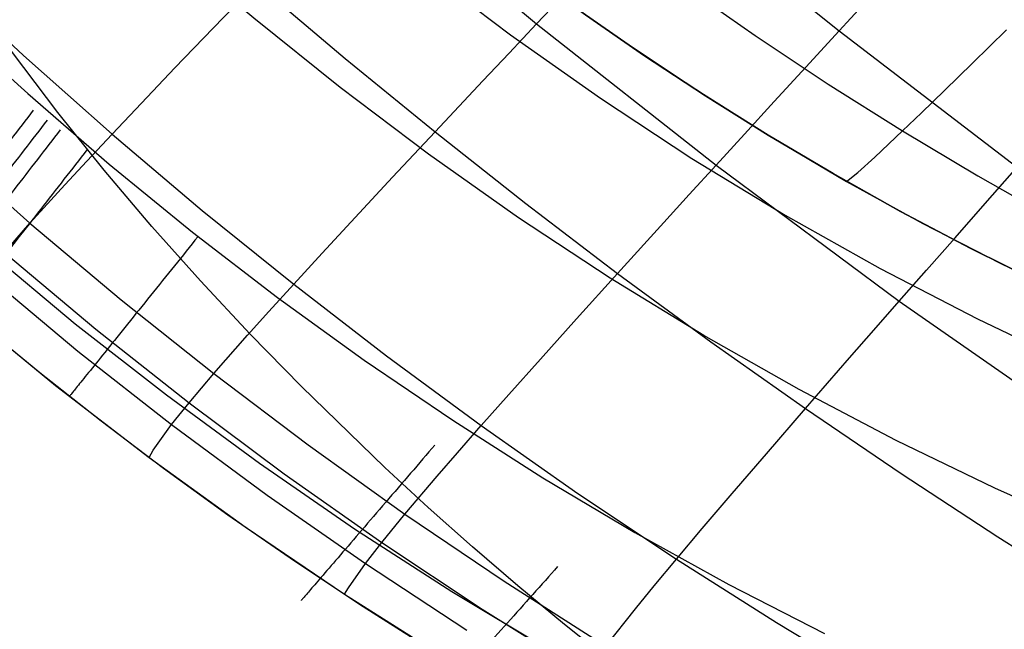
# Model space of a CAD drawing. Header units: millimetres. Extents: x -58 to 58, y -58 to 57.
# Tile 89 of 102: x 28.16 to 32.97, y 34.18 to 37.16. Entities that reach past the tile are written whole.
import ezdxf

# ---------------------------------------------------------------- set-up
doc = ezdxf.new("R2010")
doc.units = ezdxf.units.MM
doc.header["$MEASUREMENT"] = 0
doc.layers.add('Predefinito', color=5, linetype='Continuous')

msp = doc.modelspace()

# ---------------------------------------------------------------- linework, layer by layer
at = {"layer": 'Predefinito', "extrusion": (-3.70502e-05, 5.91556e-05, 1)}
msp.add_lwpolyline([(33.5165, 32.4501), (33.2058, 32.6152), (32.9053, 32.7826), (32.6146, 32.9523), (32.3334, 33.1244), (32.0611, 33.2987), (31.7973, 33.4754), (31.5417, 33.6543), (31.2937, 33.8355), (31.0531, 34.019), (30.8192, 34.2047), (30.5918, 34.3927), (30.3704, 34.5829), (30.1545, 34.7754), (29.9438, 34.97), (29.5361, 35.366), (29.2865, 35.6213), (29.043, 35.8814), (28.8053, 36.1475), (28.5735, 36.421), (28.3473, 36.7032), (28.1267, 36.9954), (27.9115, 37.2987), (27.7015, 37.6146), (27.4967, 37.9443), (27.2969, 38.2891), (27.102, 38.6503), (26.9118, 39.0291), (26.7262, 39.4268), (26.5451, 39.8448), (26.3684, 40.2843), (26.1959, 40.7466), (26.0275, 41.233), (25.8631, 41.7447), (25.7025, 42.2831), (25.5456, 42.8495), (25.2424, 44.0712), (24.9525, 45.42), (24.6748, 46.9063), (24.4083, 48.5404), (23.9045, 52.293)], dxfattribs=at)
at = {"layer": 'Predefinito'}
for points in [[(28.1734, 39.7495), (28.3969, 39.4695), (28.6252, 39.2022), (28.8584, 38.9463), (29.0966, 38.7009), (29.3401, 38.4647), (29.589, 38.2366), (29.8436, 38.0155), (30.104, 37.8002), (30.3705, 37.5897), (30.6432, 37.3828), (30.923, 37.1796), (31.2108, 36.9801), (31.5075, 36.7844), (31.8138, 36.5926), (32.1308, 36.4046), (32.4593, 36.2207), (32.8001, 36.0409), (33.1542, 35.8652)], [(33.1542, 35.8652), (32.8001, 36.0409), (32.4593, 36.2207), (32.1308, 36.4046), (31.8138, 36.5926), (31.5075, 36.7844), (31.2108, 36.9801), (30.923, 37.1796), (30.6432, 37.3828), (30.3705, 37.5897), (30.104, 37.8002), (29.8436, 38.0155), (29.589, 38.2366), (29.3401, 38.4647), (29.0966, 38.7009), (28.8584, 38.9463), (28.6252, 39.2022), (28.3969, 39.4695), (28.1734, 39.7495)], [(33.4109, 34.6503), (32.9207, 34.8695), (32.4385, 35.103), (31.9647, 35.3514), (31.4994, 35.6152), (31.0429, 35.8946), (30.5951, 36.1895), (30.1559, 36.4998), (29.7249, 36.8249), (29.3036, 37.1633), (29.0975, 37.3378), (28.8946, 37.5161), (28.597, 37.7912), (28.3085, 38.0754), (28.1223, 38.2693), (27.9411, 38.4667), (27.7648, 38.6676), (27.5935, 38.8721), (27.4271, 39.0801), (27.2655, 39.2916), (27.1088, 39.5065), (26.9567, 39.7247)], [(28.2507, 39.6502), (28.3717, 39.5), (28.4954, 39.352), (28.622, 39.2062), (28.7512, 39.0627), (29.0169, 38.7826), (29.2913, 38.512), (29.5731, 38.2509), (29.8612, 37.9993), (30.1564, 37.7559), (30.46, 37.5192), (30.773, 37.2874), (31.1155, 37.0465), (31.4681, 36.8114), (31.829, 36.5843), (32.1963, 36.3671), (32.5686, 36.1614), (32.9454, 35.967), (33.3268, 35.7832)], [(25.6863, 38.064), (25.954, 37.7188), (26.2278, 37.3877), (26.5072, 37.0705), (26.7913, 36.7669), (27.0796, 36.4764), (27.3713, 36.1985), (27.6655, 35.9328), (27.9616, 35.6783), (28.2593, 35.4339), (28.5585, 35.1985), (28.8631, 34.9682), (29.1775, 34.74), (29.5022, 34.5145), (29.8376, 34.2921), (30.184, 34.0733)], [(25.6863, 38.064), (25.954, 37.7188), (26.2278, 37.3877), (26.5072, 37.0705), (26.7913, 36.7669), (27.0796, 36.4764), (27.3713, 36.1985), (27.6655, 35.9328), (27.9616, 35.6783), (28.2593, 35.4339), (28.5585, 35.1985), (28.8631, 34.9682), (29.1775, 34.74), (29.5022, 34.5145), (29.8376, 34.2921), (30.184, 34.0733)], [(28.1025, 36.8845), (28.2002, 36.7957), (28.5974, 36.4502), (29.0042, 36.1191), (29.4193, 35.8007), (29.8426, 35.4946), (30.2743, 35.2013), (30.7146, 34.921), (31.1637, 34.6539), (31.6216, 34.4003), (32.0884, 34.16)]]:
    msp.add_lwpolyline(points, dxfattribs=at)
at = {"layer": 'Predefinito', "extrusion": (0.787859, -0.615856, 0)}
msp.add_lwpolyline([(47.319, 320), (47.3412, 319.9998), (47.3636, 319.999), (47.3861, 319.9977), (47.4088, 319.996), (47.4317, 319.9936), (47.4547, 319.9908), (47.4778, 319.9873), (47.5009, 319.9833), (47.5242, 319.9787), (47.5475, 319.9735), (47.5708, 319.9678), (47.5941, 319.9614), (47.6175, 319.9544), (47.6407, 319.9468), (47.6639, 319.9386), (47.6871, 319.9298), (47.7101, 319.9203), (47.733, 319.9103), (47.7557, 319.8996), (47.7783, 319.8883), (47.8006, 319.8764), (47.8227, 319.8638), (47.8446, 319.8507), (47.8662, 319.837), (47.8875, 319.8227), (47.9084, 319.8078), (47.929, 319.7924), (47.9493, 319.7764), (47.9691, 319.7598), (47.9886, 319.7427), (48.0075, 319.7252), (48.0261, 319.7071), (48.0442, 319.6886), (48.0617, 319.6696), (48.0788, 319.6501), (48.0953, 319.6303), (48.1113, 319.6101), (48.1268, 319.5895), (48.1417, 319.5685), (48.156, 319.5472), (48.1697, 319.5256), (48.1828, 319.5038), (48.1953, 319.4816), (48.2073, 319.4593), (48.2186, 319.4367), (48.2293, 319.414), (48.2393, 319.3911), (48.2488, 319.3681), (48.2576, 319.345), (48.2658, 319.3217), (48.2734, 319.2985), (48.2804, 319.2752), (48.2868, 319.2518), (48.2925, 319.2285), (48.2977, 319.2052), (48.3023, 319.182), (48.3063, 319.1588), (48.3097, 319.1357), (48.3126, 319.1127), (48.3149, 319.0899), (48.3167, 319.0671), (48.318, 319.0446), (48.3187, 319.0222), (48.319, 319)], dxfattribs=at)
at = {"layer": 'Predefinito', "extrusion": (0.792559, -0.609795, 0)}
msp.add_lwpolyline([(47.3117, 320), (47.3339, 319.9998), (47.3563, 319.999), (47.3789, 319.9977), (47.4016, 319.996), (47.4244, 319.9936), (47.4474, 319.9908), (47.4705, 319.9873), (47.4937, 319.9833), (47.5169, 319.9787), (47.5402, 319.9735), (47.5635, 319.9678), (47.5869, 319.9614), (47.6102, 319.9544), (47.6335, 319.9468), (47.6567, 319.9386), (47.6798, 319.9298), (47.7028, 319.9203), (47.7257, 319.9103), (47.7485, 319.8996), (47.771, 319.8883), (47.7934, 319.8764), (47.8155, 319.8638), (47.8373, 319.8507), (47.8589, 319.837), (47.8802, 319.8227), (47.9012, 319.8078), (47.9218, 319.7924), (47.942, 319.7764), (47.9619, 319.7598), (47.9813, 319.7427), (48.0003, 319.7252), (48.0188, 319.7071), (48.0369, 319.6886), (48.0545, 319.6696), (48.0715, 319.6501), (48.0881, 319.6303), (48.1041, 319.6101), (48.1195, 319.5895), (48.1344, 319.5685), (48.1487, 319.5472), (48.1624, 319.5256), (48.1756, 319.5038), (48.1881, 319.4816), (48.2, 319.4593), (48.2113, 319.4367), (48.222, 319.414), (48.2321, 319.3911), (48.2415, 319.3681), (48.2503, 319.345), (48.2585, 319.3217), (48.2661, 319.2985), (48.2731, 319.2752), (48.2795, 319.2518), (48.2853, 319.2285), (48.2904, 319.2052), (48.295, 319.182), (48.299, 319.1588), (48.3025, 319.1357), (48.3053, 319.1127), (48.3077, 319.0899), (48.3095, 319.0671), (48.3107, 319.0446), (48.3115, 319.0222), (48.3117, 319)], dxfattribs=at)
at = {"layer": 'Predefinito', "extrusion": (0.797251, -0.603648, 0)}
msp.add_lwpolyline([(47.3005, 320), (47.3227, 319.9998), (47.3451, 319.999), (47.3676, 319.9977), (47.3903, 319.996), (47.4132, 319.9936), (47.4362, 319.9908), (47.4593, 319.9873), (47.4824, 319.9833), (47.5057, 319.9787), (47.529, 319.9735), (47.5523, 319.9678), (47.5756, 319.9614), (47.5989, 319.9544), (47.6222, 319.9468), (47.6454, 319.9386), (47.6686, 319.9298), (47.6916, 319.9203), (47.7145, 319.9103), (47.7372, 319.8996), (47.7598, 319.8883), (47.7821, 319.8764), (47.8042, 319.8638), (47.8261, 319.8507), (47.8477, 319.837), (47.869, 319.8227), (47.8899, 319.8078), (47.9105, 319.7924), (47.9308, 319.7764), (47.9506, 319.7598), (47.97, 319.7427), (47.989, 319.7252), (48.0076, 319.7071), (48.0256, 319.6886), (48.0432, 319.6696), (48.0603, 319.6501), (48.0768, 319.6303), (48.0928, 319.6101), (48.1083, 319.5895), (48.1232, 319.5685), (48.1375, 319.5472), (48.1512, 319.5256), (48.1643, 319.5038), (48.1768, 319.4816), (48.1888, 319.4593), (48.2001, 319.4367), (48.2107, 319.414), (48.2208, 319.3911), (48.2303, 319.3681), (48.2391, 319.345), (48.2473, 319.3217), (48.2549, 319.2985), (48.2619, 319.2752), (48.2682, 319.2518), (48.274, 319.2285), (48.2792, 319.2052), (48.2838, 319.182), (48.2878, 319.1588), (48.2912, 319.1357), (48.2941, 319.1127), (48.2964, 319.0899), (48.2982, 319.0671), (48.2995, 319.0446), (48.3002, 319.0222), (48.3005, 319)], dxfattribs=at)
at = {"layer": 'Predefinito', "extrusion": (0.806764, -0.590873, 0)}
msp.add_lwpolyline([(47.265, 320), (47.2872, 319.9998), (47.3096, 319.999), (47.3322, 319.9977), (47.3549, 319.996), (47.3778, 319.9936), (47.4007, 319.9908), (47.4238, 319.9873), (47.447, 319.9833), (47.4702, 319.9787), (47.4935, 319.9735), (47.5169, 319.9678), (47.5402, 319.9614), (47.5635, 319.9544), (47.5868, 319.9468), (47.61, 319.9386), (47.6331, 319.9298), (47.6562, 319.9203), (47.679, 319.9103), (47.7018, 319.8996), (47.7243, 319.8883), (47.7467, 319.8764), (47.7688, 319.8638), (47.7907, 319.8507), (47.8122, 319.837), (47.8335, 319.8227), (47.8545, 319.8078), (47.8751, 319.7924), (47.8953, 319.7764), (47.9152, 319.7598), (47.9346, 319.7427), (47.9536, 319.7252), (47.9721, 319.7071), (47.9902, 319.6886), (48.0078, 319.6696), (48.0249, 319.6501), (48.0414, 319.6303), (48.0574, 319.6101), (48.0728, 319.5895), (48.0877, 319.5685), (48.102, 319.5472), (48.1158, 319.5256), (48.1289, 319.5038), (48.1414, 319.4816), (48.1533, 319.4593), (48.1646, 319.4367), (48.1753, 319.414), (48.1854, 319.3911), (48.1948, 319.3681), (48.2037, 319.345), (48.2119, 319.3217), (48.2195, 319.2985), (48.2264, 319.2752), (48.2328, 319.2518), (48.2386, 319.2285), (48.2438, 319.2052), (48.2483, 319.182), (48.2524, 319.1588), (48.2558, 319.1357), (48.2587, 319.1127), (48.261, 319.0899), (48.2628, 319.0671), (48.264, 319.0446), (48.2648, 319.0222), (48.265, 319)], dxfattribs=at)
at = {"layer": 'Predefinito', "extrusion": (0.825984, -0.563693, 0)}
msp.add_lwpolyline([(47.1382, 320), (47.1604, 319.9998), (47.1828, 319.999), (47.2054, 319.9977), (47.2281, 319.996), (47.2509, 319.9936), (47.2739, 319.9908), (47.297, 319.9873), (47.3202, 319.9833), (47.3434, 319.9787), (47.3667, 319.9735), (47.39, 319.9678), (47.4134, 319.9614), (47.4367, 319.9544), (47.46, 319.9468), (47.4832, 319.9386), (47.5063, 319.9298), (47.5293, 319.9203), (47.5522, 319.9103), (47.575, 319.8996), (47.5975, 319.8883), (47.6199, 319.8764), (47.642, 319.8638), (47.6638, 319.8507), (47.6854, 319.837), (47.7067, 319.8227), (47.7277, 319.8078), (47.7483, 319.7924), (47.7685, 319.7764), (47.7884, 319.7598), (47.8078, 319.7427), (47.8268, 319.7252), (47.8453, 319.7071), (47.8634, 319.6886), (47.881, 319.6696), (47.898, 319.6501), (47.9146, 319.6303), (47.9306, 319.6101), (47.946, 319.5895), (47.9609, 319.5685), (47.9752, 319.5472), (47.9889, 319.5256), (48.0021, 319.5038), (48.0146, 319.4816), (48.0265, 319.4593), (48.0378, 319.4367), (48.0485, 319.414), (48.0586, 319.3911), (48.068, 319.3681), (48.0768, 319.345), (48.085, 319.3217), (48.0926, 319.2985), (48.0996, 319.2752), (48.106, 319.2518), (48.1118, 319.2285), (48.1169, 319.2052), (48.1215, 319.182), (48.1255, 319.1588), (48.129, 319.1357), (48.1318, 319.1127), (48.1342, 319.0899), (48.136, 319.0671), (48.1372, 319.0446), (48.138, 319.0222), (48.1382, 319)], dxfattribs=at)
at = {"layer": 'Predefinito', "extrusion": (0.745999, -0.665947, 0)}
msp.add_lwpolyline([(46.2292, 320), (46.207, 319.9998), (46.1846, 319.999), (46.1621, 319.9977), (46.1394, 319.996), (46.1165, 319.9936), (46.0935, 319.9908), (46.0704, 319.9873), (46.0473, 319.9833), (46.024, 319.9787), (46.0007, 319.9735), (45.9774, 319.9678), (45.9541, 319.9614), (45.9307, 319.9544), (45.9075, 319.9468), (45.8843, 319.9386), (45.8611, 319.9298), (45.8381, 319.9203), (45.8152, 319.9103), (45.7925, 319.8996), (45.7699, 319.8883), (45.7476, 319.8764), (45.7255, 319.8638), (45.7036, 319.8507), (45.682, 319.837), (45.6607, 319.8227), (45.6398, 319.8078), (45.6192, 319.7924), (45.5989, 319.7764), (45.5791, 319.7598), (45.5596, 319.7427), (45.5406, 319.7252), (45.5221, 319.7071), (45.504, 319.6886), (45.4865, 319.6696), (45.4694, 319.6501), (45.4529, 319.6303), (45.4369, 319.6101), (45.4214, 319.5895), (45.4065, 319.5685), (45.3922, 319.5472), (45.3785, 319.5256), (45.3654, 319.5038), (45.3528, 319.4816), (45.3409, 319.4593), (45.3296, 319.4367), (45.3189, 319.414), (45.3089, 319.3911), (45.2994, 319.3681), (45.2906, 319.345), (45.2824, 319.3217), (45.2748, 319.2985), (45.2678, 319.2752), (45.2614, 319.2518), (45.2557, 319.2285), (45.2505, 319.2052), (45.2459, 319.182), (45.2419, 319.1588), (45.2385, 319.1357), (45.2356, 319.1127), (45.2333, 319.0899), (45.2315, 319.0671), (45.2302, 319.0446), (45.2295, 319.0222), (45.2292, 319)], dxfattribs=at)
at = {"layer": 'Predefinito', "extrusion": (0.844918, -0.534896, 0)}
msp.add_lwpolyline([(46.9327, 320), (46.9549, 319.9998), (46.9772, 319.999), (46.9998, 319.9977), (47.0225, 319.996), (47.0454, 319.9936), (47.0684, 319.9908), (47.0914, 319.9873), (47.1146, 319.9833), (47.1379, 319.9787), (47.1612, 319.9735), (47.1845, 319.9678), (47.2078, 319.9614), (47.2311, 319.9544), (47.2544, 319.9468), (47.2776, 319.9386), (47.3007, 319.9298), (47.3238, 319.9203), (47.3467, 319.9103), (47.3694, 319.8996), (47.3919, 319.8883), (47.4143, 319.8764), (47.4364, 319.8638), (47.4583, 319.8507), (47.4799, 319.837), (47.5011, 319.8227), (47.5221, 319.8078), (47.5427, 319.7924), (47.563, 319.7764), (47.5828, 319.7598), (47.6022, 319.7427), (47.6212, 319.7252), (47.6398, 319.7071), (47.6578, 319.6886), (47.6754, 319.6696), (47.6925, 319.6501), (47.709, 319.6303), (47.725, 319.6101), (47.7405, 319.5895), (47.7553, 319.5685), (47.7697, 319.5472), (47.7834, 319.5256), (47.7965, 319.5038), (47.809, 319.4816), (47.8209, 319.4593), (47.8322, 319.4367), (47.8429, 319.414), (47.853, 319.3911), (47.8624, 319.3681), (47.8713, 319.345), (47.8795, 319.3217), (47.8871, 319.2985), (47.8941, 319.2752), (47.9004, 319.2518), (47.9062, 319.2285), (47.9114, 319.2052), (47.916, 319.182), (47.92, 319.1588), (47.9234, 319.1357), (47.9263, 319.1127), (47.9286, 319.0899), (47.9304, 319.0671), (47.9317, 319.0446), (47.9324, 319.0222), (47.9327, 319)], dxfattribs=at)
at = {"layer": 'Predefinito', "extrusion": (0.757987, -0.65227, 0)}
msp.add_lwpolyline([(46.2809, 320), (46.2587, 319.9998), (46.2363, 319.999), (46.2138, 319.9977), (46.1911, 319.996), (46.1682, 319.9936), (46.1452, 319.9908), (46.1221, 319.9873), (46.099, 319.9833), (46.0757, 319.9787), (46.0524, 319.9735), (46.0291, 319.9678), (46.0058, 319.9614), (45.9824, 319.9544), (45.9592, 319.9468), (45.936, 319.9386), (45.9128, 319.9298), (45.8898, 319.9203), (45.8669, 319.9103), (45.8442, 319.8996), (45.8216, 319.8883), (45.7993, 319.8764), (45.7772, 319.8638), (45.7553, 319.8507), (45.7337, 319.837), (45.7124, 319.8227), (45.6915, 319.8078), (45.6709, 319.7924), (45.6506, 319.7764), (45.6308, 319.7598), (45.6113, 319.7427), (45.5923, 319.7252), (45.5738, 319.7071), (45.5557, 319.6886), (45.5382, 319.6696), (45.5211, 319.6501), (45.5046, 319.6303), (45.4886, 319.6101), (45.4731, 319.5895), (45.4582, 319.5685), (45.4439, 319.5472), (45.4302, 319.5256), (45.4171, 319.5038), (45.4045, 319.4816), (45.3926, 319.4593), (45.3813, 319.4367), (45.3706, 319.414), (45.3606, 319.3911), (45.3511, 319.3681), (45.3423, 319.345), (45.3341, 319.3217), (45.3265, 319.2985), (45.3195, 319.2752), (45.3131, 319.2518), (45.3074, 319.2285), (45.3022, 319.2052), (45.2976, 319.182), (45.2936, 319.1588), (45.2902, 319.1357), (45.2873, 319.1127), (45.285, 319.0899), (45.2832, 319.0671), (45.2819, 319.0446), (45.2812, 319.0222), (45.2809, 319)], dxfattribs=at)
at = {"layer": 'Predefinito', "extrusion": (0.863035, -0.505144, 0)}
msp.add_lwpolyline([(46.6488, 320), (46.671, 319.9998), (46.6934, 319.999), (46.716, 319.9977), (46.7387, 319.996), (46.7615, 319.9936), (46.7845, 319.9908), (46.8076, 319.9873), (46.8308, 319.9833), (46.854, 319.9787), (46.8773, 319.9735), (46.9007, 319.9678), (46.924, 319.9614), (46.9473, 319.9544), (46.9706, 319.9468), (46.9938, 319.9386), (47.0169, 319.9298), (47.04, 319.9203), (47.0628, 319.9103), (47.0856, 319.8996), (47.1081, 319.8883), (47.1305, 319.8764), (47.1526, 319.8638), (47.1745, 319.8507), (47.196, 319.837), (47.2173, 319.8227), (47.2383, 319.8078), (47.2589, 319.7924), (47.2791, 319.7764), (47.299, 319.7598), (47.3184, 319.7427), (47.3374, 319.7252), (47.3559, 319.7071), (47.374, 319.6886), (47.3916, 319.6696), (47.4086, 319.6501), (47.4252, 319.6303), (47.4412, 319.6101), (47.4566, 319.5895), (47.4715, 319.5685), (47.4858, 319.5472), (47.4996, 319.5256), (47.5127, 319.5038), (47.5252, 319.4816), (47.5371, 319.4593), (47.5484, 319.4367), (47.5591, 319.414), (47.5692, 319.3911), (47.5786, 319.3681), (47.5875, 319.345), (47.5957, 319.3217), (47.6033, 319.2985), (47.6102, 319.2752), (47.6166, 319.2518), (47.6224, 319.2285), (47.6276, 319.2052), (47.6321, 319.182), (47.6361, 319.1588), (47.6396, 319.1357), (47.6425, 319.1127), (47.6448, 319.0899), (47.6466, 319.0671), (47.6478, 319.0446), (47.6486, 319.0222), (47.6488, 319)], dxfattribs=at)
at = {"layer": 'Predefinito', "extrusion": (0.779254, -0.626708, 0)}
msp.add_lwpolyline([(46.3224, 320), (46.3002, 319.9998), (46.2778, 319.999), (46.2553, 319.9977), (46.2325, 319.996), (46.2097, 319.9936), (46.1867, 319.9908), (46.1636, 319.9873), (46.1404, 319.9833), (46.1172, 319.9787), (46.0939, 319.9735), (46.0706, 319.9678), (46.0472, 319.9614), (46.0239, 319.9544), (46.0006, 319.9468), (45.9774, 319.9386), (45.9543, 319.9298), (45.9313, 319.9203), (45.9084, 319.9103), (45.8857, 319.8996), (45.8631, 319.8883), (45.8408, 319.8764), (45.8186, 319.8638), (45.7968, 319.8507), (45.7752, 319.837), (45.7539, 319.8227), (45.7329, 319.8078), (45.7123, 319.7924), (45.6921, 319.7764), (45.6723, 319.7598), (45.6528, 319.7427), (45.6338, 319.7252), (45.6153, 319.7071), (45.5972, 319.6886), (45.5797, 319.6696), (45.5626, 319.6501), (45.546, 319.6303), (45.53, 319.6101), (45.5146, 319.5895), (45.4997, 319.5685), (45.4854, 319.5472), (45.4717, 319.5256), (45.4586, 319.5038), (45.446, 319.4816), (45.4341, 319.4593), (45.4228, 319.4367), (45.4121, 319.414), (45.4021, 319.3911), (45.3926, 319.3681), (45.3838, 319.345), (45.3756, 319.3217), (45.368, 319.2985), (45.361, 319.2752), (45.3546, 319.2518), (45.3489, 319.2285), (45.3437, 319.2052), (45.3391, 319.182), (45.3351, 319.1588), (45.3316, 319.1357), (45.3288, 319.1127), (45.3264, 319.0899), (45.3247, 319.0671), (45.3234, 319.0446), (45.3226, 319.0222), (45.3224, 319)], dxfattribs=at)
at = {"layer": 'Predefinito', "extrusion": (0.879956, -0.475055, 0)}
msp.add_lwpolyline([(46.2925, 320), (46.3147, 319.9998), (46.3371, 319.999), (46.3597, 319.9977), (46.3824, 319.996), (46.4052, 319.9936), (46.4282, 319.9908), (46.4513, 319.9873), (46.4745, 319.9833), (46.4977, 319.9787), (46.521, 319.9735), (46.5443, 319.9678), (46.5677, 319.9614), (46.591, 319.9544), (46.6143, 319.9468), (46.6375, 319.9386), (46.6606, 319.9298), (46.6836, 319.9203), (46.7065, 319.9103), (46.7293, 319.8996), (46.7518, 319.8883), (46.7742, 319.8764), (46.7963, 319.8638), (46.8181, 319.8507), (46.8397, 319.837), (46.861, 319.8227), (46.882, 319.8078), (46.9026, 319.7924), (46.9228, 319.7764), (46.9427, 319.7598), (46.9621, 319.7427), (46.9811, 319.7252), (46.9996, 319.7071), (47.0177, 319.6886), (47.0353, 319.6696), (47.0523, 319.6501), (47.0689, 319.6303), (47.0849, 319.6101), (47.1003, 319.5895), (47.1152, 319.5685), (47.1295, 319.5472), (47.1432, 319.5256), (47.1564, 319.5038), (47.1689, 319.4816), (47.1808, 319.4593), (47.1921, 319.4367), (47.2028, 319.414), (47.2129, 319.3911), (47.2223, 319.3681), (47.2311, 319.345), (47.2393, 319.3217), (47.2469, 319.2985), (47.2539, 319.2752), (47.2603, 319.2518), (47.2661, 319.2285), (47.2712, 319.2052), (47.2758, 319.182), (47.2798, 319.1588), (47.2833, 319.1357), (47.2861, 319.1127), (47.2885, 319.0899), (47.2903, 319.0671), (47.2915, 319.0446), (47.2923, 319.0222), (47.2925, 319)], dxfattribs=at)
at = {"layer": 'Predefinito', "extrusion": (0.788468, -0.615075, 0)}
msp.add_lwpolyline([(46.3183, 320), (46.2961, 319.9998), (46.2737, 319.999), (46.2511, 319.9977), (46.2284, 319.996), (46.2055, 319.9936), (46.1826, 319.9908), (46.1595, 319.9873), (46.1363, 319.9833), (46.113, 319.9787), (46.0898, 319.9735), (46.0664, 319.9678), (46.0431, 319.9614), (46.0198, 319.9544), (45.9965, 319.9468), (45.9733, 319.9386), (45.9502, 319.9298), (45.9271, 319.9203), (45.9043, 319.9103), (45.8815, 319.8996), (45.859, 319.8883), (45.8366, 319.8764), (45.8145, 319.8638), (45.7926, 319.8507), (45.771, 319.837), (45.7498, 319.8227), (45.7288, 319.8078), (45.7082, 319.7924), (45.688, 319.7764), (45.6681, 319.7598), (45.6487, 319.7427), (45.6297, 319.7252), (45.6112, 319.7071), (45.5931, 319.6886), (45.5755, 319.6696), (45.5584, 319.6501), (45.5419, 319.6303), (45.5259, 319.6101), (45.5105, 319.5895), (45.4956, 319.5685), (45.4813, 319.5472), (45.4675, 319.5256), (45.4544, 319.5038), (45.4419, 319.4816), (45.43, 319.4593), (45.4187, 319.4367), (45.408, 319.414), (45.3979, 319.3911), (45.3885, 319.3681), (45.3796, 319.345), (45.3714, 319.3217), (45.3638, 319.2985), (45.3569, 319.2752), (45.3505, 319.2518), (45.3447, 319.2285), (45.3395, 319.2052), (45.335, 319.182), (45.3309, 319.1588), (45.3275, 319.1357), (45.3246, 319.1127), (45.3223, 319.0899), (45.3205, 319.0671), (45.3193, 319.0446), (45.3185, 319.0222), (45.3183, 319)], dxfattribs=at)
at = {"layer": 'Predefinito', "extrusion": (0.79062, -0.612307, 0)}
msp.add_lwpolyline([(46.3152, 320), (46.293, 319.9998), (46.2706, 319.999), (46.248, 319.9977), (46.2253, 319.996), (46.2025, 319.9936), (46.1795, 319.9908), (46.1564, 319.9873), (46.1332, 319.9833), (46.11, 319.9787), (46.0867, 319.9735), (46.0634, 319.9678), (46.04, 319.9614), (46.0167, 319.9544), (45.9934, 319.9468), (45.9702, 319.9386), (45.9471, 319.9298), (45.9241, 319.9203), (45.9012, 319.9103), (45.8784, 319.8996), (45.8559, 319.8883), (45.8335, 319.8764), (45.8114, 319.8638), (45.7896, 319.8507), (45.768, 319.837), (45.7467, 319.8227), (45.7257, 319.8078), (45.7051, 319.7924), (45.6849, 319.7764), (45.665, 319.7598), (45.6456, 319.7427), (45.6266, 319.7252), (45.6081, 319.7071), (45.59, 319.6886), (45.5724, 319.6696), (45.5554, 319.6501), (45.5388, 319.6303), (45.5228, 319.6101), (45.5074, 319.5895), (45.4925, 319.5685), (45.4782, 319.5472), (45.4645, 319.5256), (45.4513, 319.5038), (45.4388, 319.4816), (45.4269, 319.4593), (45.4156, 319.4367), (45.4049, 319.414), (45.3948, 319.3911), (45.3854, 319.3681), (45.3766, 319.345), (45.3684, 319.3217), (45.3608, 319.2985), (45.3538, 319.2752), (45.3474, 319.2518), (45.3416, 319.2285), (45.3365, 319.2052), (45.3319, 319.182), (45.3279, 319.1588), (45.3244, 319.1357), (45.3216, 319.1127), (45.3192, 319.0899), (45.3174, 319.0671), (45.3162, 319.0446), (45.3154, 319.0222), (45.3152, 319)], dxfattribs=at)
at = {"layer": 'Predefinito', "extrusion": (0.791673, -0.610945, 0)}
msp.add_lwpolyline([(46.3134, 320), (46.2912, 319.9998), (46.2688, 319.999), (46.2462, 319.9977), (46.2235, 319.996), (46.2007, 319.9936), (46.1777, 319.9908), (46.1546, 319.9873), (46.1314, 319.9833), (46.1082, 319.9787), (46.0849, 319.9735), (46.0616, 319.9678), (46.0382, 319.9614), (46.0149, 319.9544), (45.9916, 319.9468), (45.9684, 319.9386), (45.9453, 319.9298), (45.9223, 319.9203), (45.8994, 319.9103), (45.8766, 319.8996), (45.8541, 319.8883), (45.8317, 319.8764), (45.8096, 319.8638), (45.7878, 319.8507), (45.7662, 319.837), (45.7449, 319.8227), (45.7239, 319.8078), (45.7033, 319.7924), (45.6831, 319.7764), (45.6632, 319.7598), (45.6438, 319.7427), (45.6248, 319.7252), (45.6063, 319.7071), (45.5882, 319.6886), (45.5706, 319.6696), (45.5536, 319.6501), (45.537, 319.6303), (45.521, 319.6101), (45.5056, 319.5895), (45.4907, 319.5685), (45.4764, 319.5472), (45.4627, 319.5256), (45.4495, 319.5038), (45.437, 319.4816), (45.4251, 319.4593), (45.4138, 319.4367), (45.4031, 319.414), (45.393, 319.3911), (45.3836, 319.3681), (45.3748, 319.345), (45.3666, 319.3217), (45.359, 319.2985), (45.352, 319.2752), (45.3456, 319.2518), (45.3398, 319.2285), (45.3347, 319.2052), (45.3301, 319.182), (45.3261, 319.1588), (45.3226, 319.1357), (45.3198, 319.1127), (45.3174, 319.0899), (45.3156, 319.0671), (45.3144, 319.0446), (45.3136, 319.0222), (45.3134, 319)], dxfattribs=at)
at = {"layer": 'Predefinito', "extrusion": (0.79277, -0.60952, 0)}
msp.add_lwpolyline([(46.3113, 320), (46.2891, 319.9998), (46.2667, 319.999), (46.2442, 319.9977), (46.2214, 319.996), (46.1986, 319.9936), (46.1756, 319.9908), (46.1525, 319.9873), (46.1293, 319.9833), (46.1061, 319.9787), (46.0828, 319.9735), (46.0595, 319.9678), (46.0361, 319.9614), (46.0128, 319.9544), (45.9895, 319.9468), (45.9663, 319.9386), (45.9432, 319.9298), (45.9202, 319.9203), (45.8973, 319.9103), (45.8746, 319.8996), (45.852, 319.8883), (45.8297, 319.8764), (45.8075, 319.8638), (45.7857, 319.8507), (45.7641, 319.837), (45.7428, 319.8227), (45.7218, 319.8078), (45.7012, 319.7924), (45.681, 319.7764), (45.6612, 319.7598), (45.6417, 319.7427), (45.6227, 319.7252), (45.6042, 319.7071), (45.5861, 319.6886), (45.5685, 319.6696), (45.5515, 319.6501), (45.5349, 319.6303), (45.5189, 319.6101), (45.5035, 319.5895), (45.4886, 319.5685), (45.4743, 319.5472), (45.4606, 319.5256), (45.4474, 319.5038), (45.4349, 319.4816), (45.423, 319.4593), (45.4117, 319.4367), (45.401, 319.414), (45.391, 319.3911), (45.3815, 319.3681), (45.3727, 319.345), (45.3645, 319.3217), (45.3569, 319.2985), (45.3499, 319.2752), (45.3435, 319.2518), (45.3378, 319.2285), (45.3326, 319.2052), (45.328, 319.182), (45.324, 319.1588), (45.3205, 319.1357), (45.3177, 319.1127), (45.3153, 319.0899), (45.3135, 319.0671), (45.3123, 319.0446), (45.3115, 319.0222), (45.3113, 319)], dxfattribs=at)
at = {"layer": 'Predefinito', "extrusion": (0.797164, -0.603762, 0)}
msp.add_lwpolyline([(46.3007, 320), (46.2785, 319.9998), (46.2562, 319.999), (46.2336, 319.9977), (46.2109, 319.996), (46.188, 319.9936), (46.165, 319.9908), (46.142, 319.9873), (46.1188, 319.9833), (46.0955, 319.9787), (46.0722, 319.9735), (46.0489, 319.9678), (46.0256, 319.9614), (46.0023, 319.9544), (45.979, 319.9468), (45.9558, 319.9386), (45.9326, 319.9298), (45.9096, 319.9203), (45.8867, 319.9103), (45.864, 319.8996), (45.8414, 319.8883), (45.8191, 319.8764), (45.797, 319.8638), (45.7751, 319.8507), (45.7535, 319.837), (45.7322, 319.8227), (45.7113, 319.8078), (45.6907, 319.7924), (45.6704, 319.7764), (45.6506, 319.7598), (45.6312, 319.7427), (45.6122, 319.7252), (45.5936, 319.7071), (45.5756, 319.6886), (45.558, 319.6696), (45.5409, 319.6501), (45.5244, 319.6303), (45.5084, 319.6101), (45.4929, 319.5895), (45.478, 319.5685), (45.4637, 319.5472), (45.45, 319.5256), (45.4369, 319.5038), (45.4244, 319.4816), (45.4125, 319.4593), (45.4011, 319.4367), (45.3905, 319.414), (45.3804, 319.3911), (45.3709, 319.3681), (45.3621, 319.345), (45.3539, 319.3217), (45.3463, 319.2985), (45.3393, 319.2752), (45.333, 319.2518), (45.3272, 319.2285), (45.322, 319.2052), (45.3174, 319.182), (45.3134, 319.1588), (45.31, 319.1357), (45.3071, 319.1127), (45.3048, 319.0899), (45.303, 319.0671), (45.3017, 319.0446), (45.301, 319.0222), (45.3007, 319)], dxfattribs=at)
at = {"layer": 'Predefinito', "extrusion": (0.832115, -0.554603, 0)}
msp.add_lwpolyline([(46.0814, 320), (46.0592, 319.9998), (46.0368, 319.999), (46.0143, 319.9977), (45.9915, 319.996), (45.9687, 319.9936), (45.9457, 319.9908), (45.9226, 319.9873), (45.8994, 319.9833), (45.8762, 319.9787), (45.8529, 319.9735), (45.8296, 319.9678), (45.8062, 319.9614), (45.7829, 319.9544), (45.7596, 319.9468), (45.7364, 319.9386), (45.7133, 319.9298), (45.6903, 319.9203), (45.6674, 319.9103), (45.6446, 319.8996), (45.6221, 319.8883), (45.5997, 319.8764), (45.5776, 319.8638), (45.5558, 319.8507), (45.5342, 319.837), (45.5129, 319.8227), (45.4919, 319.8078), (45.4713, 319.7924), (45.4511, 319.7764), (45.4312, 319.7598), (45.4118, 319.7427), (45.3928, 319.7252), (45.3743, 319.7071), (45.3562, 319.6886), (45.3386, 319.6696), (45.3216, 319.6501), (45.305, 319.6303), (45.289, 319.6101), (45.2736, 319.5895), (45.2587, 319.5685), (45.2444, 319.5472), (45.2307, 319.5256), (45.2175, 319.5038), (45.205, 319.4816), (45.1931, 319.4593), (45.1818, 319.4367), (45.1711, 319.414), (45.161, 319.3911), (45.1516, 319.3681), (45.1428, 319.345), (45.1346, 319.3217), (45.127, 319.2985), (45.12, 319.2752), (45.1136, 319.2518), (45.1078, 319.2285), (45.1027, 319.2052), (45.0981, 319.182), (45.0941, 319.1588), (45.0906, 319.1357), (45.0878, 319.1127), (45.0854, 319.0899), (45.0836, 319.0671), (45.0824, 319.0446), (45.0816, 319.0222), (45.0814, 319)], dxfattribs=at)
at = {"layer": 'Predefinito', "extrusion": (1, 0, 0)}
msp.add_lwpolyline([(35.1985, 319), (35.1985, 59.9997)], dxfattribs=at)
at = {"layer": 'Predefinito', "extrusion": (0.86536, -0.501151, 0)}
msp.add_lwpolyline([(45.6057, 320), (45.5835, 319.9998), (45.5611, 319.999), (45.5386, 319.9977), (45.5158, 319.996), (45.493, 319.9936), (45.47, 319.9908), (45.4469, 319.9873), (45.4237, 319.9833), (45.4005, 319.9787), (45.3772, 319.9735), (45.3539, 319.9678), (45.3305, 319.9614), (45.3072, 319.9544), (45.2839, 319.9468), (45.2607, 319.9386), (45.2376, 319.9298), (45.2146, 319.9203), (45.1917, 319.9103), (45.169, 319.8996), (45.1464, 319.8883), (45.1241, 319.8764), (45.1019, 319.8638), (45.0801, 319.8507), (45.0585, 319.837), (45.0372, 319.8227), (45.0162, 319.8078), (44.9956, 319.7924), (44.9754, 319.7764), (44.9556, 319.7598), (44.9361, 319.7427), (44.9171, 319.7252), (44.8986, 319.7071), (44.8805, 319.6886), (44.863, 319.6696), (44.8459, 319.6501), (44.8293, 319.6303), (44.8133, 319.6101), (44.7979, 319.5895), (44.783, 319.5685), (44.7687, 319.5472), (44.755, 319.5256), (44.7419, 319.5038), (44.7293, 319.4816), (44.7174, 319.4593), (44.7061, 319.4367), (44.6954, 319.414), (44.6854, 319.3911), (44.6759, 319.3681), (44.6671, 319.345), (44.6589, 319.3217), (44.6513, 319.2985), (44.6443, 319.2752), (44.6379, 319.2518), (44.6322, 319.2285), (44.627, 319.2052), (44.6224, 319.182), (44.6184, 319.1588), (44.6149, 319.1357), (44.6121, 319.1127), (44.6097, 319.0899), (44.608, 319.0671), (44.6067, 319.0446), (44.6059, 319.0222), (44.6057, 319)], dxfattribs=at)
at = {"layer": 'Predefinito', "extrusion": (0.880882, -0.473336, 0)}
msp.add_lwpolyline([(45.2702, 320), (45.248, 319.9998), (45.2256, 319.999), (45.203, 319.9977), (45.1803, 319.996), (45.1575, 319.9936), (45.1345, 319.9908), (45.1114, 319.9873), (45.0882, 319.9833), (45.065, 319.9787), (45.0417, 319.9735), (45.0183, 319.9678), (44.995, 319.9614), (44.9717, 319.9544), (44.9484, 319.9468), (44.9252, 319.9386), (44.9021, 319.9298), (44.879, 319.9203), (44.8562, 319.9103), (44.8334, 319.8996), (44.8109, 319.8883), (44.7885, 319.8764), (44.7664, 319.8638), (44.7445, 319.8507), (44.723, 319.837), (44.7017, 319.8227), (44.6807, 319.8078), (44.6601, 319.7924), (44.6399, 319.7764), (44.62, 319.7598), (44.6006, 319.7427), (44.5816, 319.7252), (44.5631, 319.7071), (44.545, 319.6886), (44.5274, 319.6696), (44.5104, 319.6501), (44.4938, 319.6303), (44.4778, 319.6101), (44.4624, 319.5895), (44.4475, 319.5685), (44.4332, 319.5472), (44.4194, 319.5256), (44.4063, 319.5038), (44.3938, 319.4816), (44.3819, 319.4593), (44.3706, 319.4367), (44.3599, 319.414), (44.3498, 319.3911), (44.3404, 319.3681), (44.3315, 319.345), (44.3233, 319.3217), (44.3157, 319.2985), (44.3088, 319.2752), (44.3024, 319.2518), (44.2966, 319.2285), (44.2914, 319.2052), (44.2869, 319.182), (44.2828, 319.1588), (44.2794, 319.1357), (44.2765, 319.1127), (44.2742, 319.0899), (44.2724, 319.0671), (44.2712, 319.0446), (44.2704, 319.0222), (44.2702, 319)], dxfattribs=at)
at = {"layer": 'Predefinito', "extrusion": (0.888285, -0.459293, 0)}
msp.add_lwpolyline([(45.0793, 320), (45.0571, 319.9998), (45.0347, 319.999), (45.0122, 319.9977), (44.9894, 319.996), (44.9666, 319.9936), (44.9436, 319.9908), (44.9205, 319.9873), (44.8973, 319.9833), (44.8741, 319.9787), (44.8508, 319.9735), (44.8275, 319.9678), (44.8041, 319.9614), (44.7808, 319.9544), (44.7575, 319.9468), (44.7343, 319.9386), (44.7112, 319.9298), (44.6882, 319.9203), (44.6653, 319.9103), (44.6426, 319.8996), (44.62, 319.8883), (44.5977, 319.8764), (44.5755, 319.8638), (44.5537, 319.8507), (44.5321, 319.837), (44.5108, 319.8227), (44.4898, 319.8078), (44.4692, 319.7924), (44.449, 319.7764), (44.4292, 319.7598), (44.4097, 319.7427), (44.3907, 319.7252), (44.3722, 319.7071), (44.3541, 319.6886), (44.3365, 319.6696), (44.3195, 319.6501), (44.3029, 319.6303), (44.2869, 319.6101), (44.2715, 319.5895), (44.2566, 319.5685), (44.2423, 319.5472), (44.2286, 319.5256), (44.2155, 319.5038), (44.2029, 319.4816), (44.191, 319.4593), (44.1797, 319.4367), (44.169, 319.414), (44.159, 319.3911), (44.1495, 319.3681), (44.1407, 319.345), (44.1325, 319.3217), (44.1249, 319.2985), (44.1179, 319.2752), (44.1115, 319.2518), (44.1058, 319.2285), (44.1006, 319.2052), (44.096, 319.182), (44.092, 319.1588), (44.0885, 319.1357), (44.0857, 319.1127), (44.0833, 319.0899), (44.0816, 319.0671), (44.0803, 319.0446), (44.0795, 319.0222), (44.0793, 319)], dxfattribs=at)
at = {"layer": 'Predefinito'}
for points in [[(25.7364, 43.1286, 35.7582), (26.4575, 42.3351, 35.623), (27.2048, 41.5451, 35.5098), (27.9804, 40.7613, 35.4189), (28.7836, 39.9885, 35.3509), (29.6084, 39.2344, 35.3063), (30.4489, 38.5016, 35.2837), (31.302, 37.7892, 35.2822), (32.1601, 37.1018, 35.3011), (33.0292, 36.4359, 35.3406), (33.913, 35.7892, 35.4008), (34.8067, 35.1639, 35.4815), (35.7057, 34.5612, 35.5822), (36.6096, 33.9793, 35.7024), (37.5188, 33.4162, 35.8429)], [(25.1868, 42.6847, 37.8157), (25.8746, 41.845, 37.6867), (26.2309, 41.4277, 37.6297), (26.5964, 41.0121, 37.5779), (26.9711, 40.5992, 37.5314), (27.3551, 40.1896, 37.4903), (27.7483, 39.7842, 37.4547), (28.1505, 39.3836, 37.4248), (28.5601, 38.9898, 37.4007), (28.9754, 38.6041, 37.3822), (29.3956, 38.2263, 37.369), (29.8208, 37.8556, 37.3611), (30.6839, 37.1356, 37.3606), (31.5594, 36.4459, 37.3797), (32.4537, 35.7828, 37.4185), (33.3671, 35.1469, 37.4773), (34.2937, 34.5405, 37.5554), (35.2289, 33.9639, 37.6521), (36.1713, 33.4149, 37.7668), (37.1211, 32.891, 37.8997)], [(26.6846, 42.6258, 49.2217), (26.8775, 42.2826, 49.2065), (27.0774, 41.9431, 49.1923), (27.2848, 41.6079, 49.1791), (27.5002, 41.2774, 49.1669), (27.7238, 40.9519, 49.1556), (27.9562, 40.632, 49.1452), (28.1974, 40.3182, 49.1359), (28.4475, 40.0109, 49.1275), (28.7068, 39.7107, 49.12), (28.9752, 39.418, 49.1135), (29.252, 39.1328, 49.108), (29.5365, 38.8553, 49.1035), (29.828, 38.5853, 49.0999), (30.1257, 38.3229, 49.0973), (30.4298, 38.0674, 49.0957), (30.7403, 37.8183, 49.0951), (31.0575, 37.5751, 49.0954), (31.4006, 37.3236, 49.0968), (31.7507, 37.0788, 49.0993), (32.1072, 36.8416, 49.1028), (32.4694, 36.6129, 49.1075), (32.8369, 36.3932, 49.1132), (33.2094, 36.1825, 49.12)], [(25.411, 41.4585, 39.7601), (25.7546, 41.0225, 39.7063), (26.1093, 40.589, 39.6573), (26.4752, 40.1587, 39.6132), (26.8525, 39.7329, 39.5743), (27.2411, 39.3123, 39.5405), (27.6409, 38.8978, 39.5122), (28.0501, 38.4918, 39.4895), (28.4662, 38.0961, 39.4721), (28.8883, 37.7106, 39.46), (29.3163, 37.3343, 39.4529), (29.7499, 36.9669, 39.4506), (30.1882, 36.6085, 39.4532), (30.6309, 36.259, 39.4603), (31.079, 35.9177, 39.472), (31.5338, 35.5839, 39.4883), (31.9954, 35.2579, 39.5093), (32.4628, 34.9406, 39.535), (32.9347, 34.6324, 39.5654), (33.4104, 34.3335, 39.6002), (33.8894, 34.0437, 39.6394), (34.8547, 33.4911, 39.7305), (35.8288, 32.972, 39.8378), (36.811, 32.4833, 39.9614)], [(25.4353, 40.009, 43.8154), (25.7856, 39.5511, 43.7779), (26.1509, 39.0989, 43.7448), (26.5316, 38.6535, 43.7161), (26.9275, 38.2162, 43.6921), (27.3362, 37.7903, 43.673), (27.754, 37.3789, 43.6586), (28.1795, 36.9815, 43.6488), (28.6122, 36.5973, 43.6434), (29.052, 36.2252, 43.6421), (29.4985, 35.8648, 43.6449), (29.9518, 35.5152, 43.6515), (30.4137, 35.1751, 43.6618), (30.8854, 34.844, 43.676), (31.3663, 34.523, 43.6941), (31.8543, 34.2138, 43.7161), (32.3472, 33.9171, 43.7419)], [(28.0866, 36.0206, 49.8465), (28.2113, 36.1627, 47.7957), (28.3815, 36.35, 45.7272), (28.4884, 36.4652, 44.6869), (28.6122, 36.5973, 43.6434), (28.755, 36.7483, 42.5974), (28.9186, 36.9202, 41.5497), (29.1051, 37.1148, 40.5012), (29.3163, 37.3343, 39.4529), (29.5543, 37.5806, 38.4058), (29.6839, 37.7144, 37.8831), (29.8208, 37.8556, 37.3611), (29.9655, 38.0046, 36.8398), (30.1183, 38.1617, 36.3193), (30.2793, 38.3273, 35.8004), (30.4489, 38.5016, 35.2837), (30.6274, 38.6849, 34.77), (30.8149, 38.8775, 34.2601), (31.0118, 39.0798, 33.7548), (31.2185, 39.292, 33.2548), (31.4352, 39.5146, 32.7609), (31.6623, 39.748, 32.2741)], [(27.8826, 39.6476, 319.7071), (28.0426, 39.4415, 319.7071), (28.2075, 39.2392, 319.7071), (28.3774, 39.0405, 319.7071), (28.5523, 38.8453, 319.7071), (28.7326, 38.6537, 319.7071), (29.0128, 38.3724, 319.7071), (29.304, 38.0992, 319.7071), (29.5034, 37.9217, 319.7071), (29.7069, 37.7478, 319.7071), (30.1257, 37.409, 319.7071), (30.5565, 37.0828, 319.7071), (30.9948, 36.7728, 319.7071), (31.4412, 36.4793, 319.7071), (31.8964, 36.2021, 319.7071), (32.3608, 35.941, 319.7071), (32.8346, 35.6954, 319.7071), (33.3179, 35.4649, 319.7071)], [(25.3952, 39.2123, 47.902), (25.7506, 38.7402, 47.8753), (26.1246, 38.276, 47.8522), (26.3188, 38.0473, 47.8421), (26.5177, 37.8211, 47.833), (26.7207, 37.5983, 47.825), (26.9266, 37.3801, 47.8179), (27.3463, 36.957, 47.8068), (27.7747, 36.5517, 47.7994), (28.2113, 36.1627, 47.7957), (28.656, 35.7887, 47.7953), (29.1085, 35.4286, 47.7981), (29.5694, 35.0808, 47.8039), (30.0413, 34.7432, 47.8125), (30.5258, 34.4155, 47.8241), (31.0215, 34.0994, 47.8387)], [(25.6252, 38.6296, 49.9157), (25.8083, 38.3923, 49.9051), (25.9964, 38.1574, 49.8953), (26.1898, 37.9248, 49.8864), (26.3884, 37.6948, 49.8784), (26.5914, 37.4686, 49.8714), (26.7976, 37.2474, 49.8653), (27.0067, 37.031, 49.86), (27.2184, 36.8195, 49.8557), (27.6483, 36.4111, 49.8495), (28.0866, 36.0206, 49.8465), (28.5334, 35.6462, 49.8465), (28.9884, 35.2869, 49.8494), (29.4523, 34.9404, 49.8547), (29.9284, 34.6045, 49.8626), (30.4182, 34.2786, 49.8729), (30.9202, 33.9649, 49.8859)], [(25.5348, 38.5496, 51.9485), (25.7163, 38.3087, 51.9396), (25.9034, 38.0702, 51.9313), (26.096, 37.8341, 51.9238), (26.2944, 37.6008, 51.9171), (26.4975, 37.3716, 51.9111), (26.704, 37.1476, 51.906), (26.9135, 36.929, 51.9017), (27.1258, 36.7157, 51.8981), (27.3403, 36.5076, 51.8953), (27.5571, 36.3047, 51.8931), (27.9971, 35.913, 51.8909), (28.4457, 35.5388, 51.8912), (28.9027, 35.1805, 51.8939), (29.3693, 34.8356, 51.8986), (29.8489, 34.5014, 51.9054), (30.3434, 34.1773, 51.9142)], [(30.754, 34.0739, 319.7071), (30.2698, 34.3647, 319.7071), (29.7956, 34.6701, 319.7071), (29.3315, 34.9899, 319.7071), (28.8773, 35.3235, 319.7071), (28.4325, 35.6705, 319.7071), (27.9952, 36.0341, 319.7071), (27.6201, 36.3675, 319.7071), (27.3579, 36.6144, 319.7071), (27.1532, 36.816, 319.7071), (26.9532, 37.0213, 319.7071), (26.7579, 37.2302, 319.7071), (26.5674, 37.4428, 319.7071), (26.3818, 37.6591, 319.7071), (26.2012, 37.8787, 319.7071), (26.0256, 38.1017, 319.7071), (25.8549, 38.3279, 319.7071), (25.6891, 38.5573, 319.7071)], [(25.6168, 38.157, 59.9997), (25.801, 37.913, 59.9995), (25.9916, 37.6718, 59.9994), (26.1887, 37.4336, 59.9993), (26.3913, 37.2001, 59.9992), (26.5975, 36.9729, 59.9992), (26.8068, 36.7521, 59.9992), (27.0189, 36.5375, 59.9992), (27.2332, 36.3292, 59.9992), (27.4495, 36.1269, 59.9993), (27.668, 35.9302, 59.9993), (27.8886, 35.7387, 59.9994), (28.3365, 35.3701, 59.9995), (28.7936, 35.0188, 59.9997), (29.2618, 34.681, 59.9999), (29.7464, 34.3527, 60), (30.2498, 34.0335, 60), (30.7694, 33.7274, 60), (31.2979, 33.4398, 60.0002), (31.8295, 33.173, 60.0005), (32.3636, 32.9254, 60.0009), (32.8998, 32.6958, 60.0012), (33.5143, 32.4536, 60.0015)], [(29.7464, 34.3527, 60), (29.7659, 34.3831, 55.9706), (29.8489, 34.5014, 51.9054), (29.9284, 34.6045, 49.8626), (30.0413, 34.7432, 47.8125), (30.1983, 34.9283, 45.7448), (30.2978, 35.043, 44.705), (30.4137, 35.1751, 43.6618), (30.5479, 35.3266, 42.6161), (30.7022, 35.4995, 41.5687), (30.8786, 35.6958, 40.5203), (31.079, 35.9177, 39.472), (31.3053, 36.167, 38.4247), (31.4288, 36.3026, 37.9019), (31.5594, 36.4459, 37.3797), (31.6976, 36.597, 36.8582), (31.8436, 36.7566, 36.3374), (31.9977, 36.9248, 35.8181), (32.1601, 37.1018, 35.3011), (32.3312, 37.2881, 34.7871), (32.5111, 37.4839, 34.2767), (32.7003, 37.6896, 33.7709), (32.8989, 37.9055, 33.2703), (33.1074, 38.132, 32.7758)], [(28.7936, 35.0188, 59.9997), (28.8121, 35.0552, 55.9639), (28.9027, 35.1805, 51.8939), (28.9884, 35.2869, 49.8494), (29.1085, 35.4286, 47.7981), (29.2736, 35.6161, 45.7292), (29.3777, 35.7319, 44.6886), (29.4985, 35.8648, 43.6449), (29.6381, 36.0169, 42.5986), (29.7983, 36.1902, 41.5506), (29.981, 36.3867, 40.5018), (30.1882, 36.6085, 39.4532), (30.4219, 36.8574, 38.4057), (30.5492, 36.9927, 37.8828), (30.6839, 37.1356, 37.3606), (30.8262, 37.2863, 36.8391)], [(32.1963, 36.3671, 60), (32.251, 36.4099, 54.5472), (32.3337, 36.485, 51.8239), (32.4694, 36.6129, 49.1075), (32.5615, 36.7011, 47.753), (32.674, 36.8099, 46.4026), (32.811, 36.9434, 45.0575), (32.9767, 37.1059, 43.7192)], [(31.0215, 34.0994, 47.8387), (31.1656, 34.2803, 45.774), (31.258, 34.3929, 44.7357), (31.3663, 34.523, 43.6941), (31.4923, 34.6725, 42.6498), (31.6379, 34.8434, 41.6037), (31.805, 35.0379, 40.5566), (31.9954, 35.2579, 39.5093), (32.211, 35.5056, 38.4629), (32.3288, 35.6404, 37.9404), (32.4537, 35.7828, 37.4185), (32.5858, 35.9332, 36.8972), (32.7257, 36.0921, 36.3766), (32.8734, 36.2595, 35.8575), (33.0292, 36.4359, 35.3406)]]:
    msp.add_polyline3d(points, dxfattribs=at)

doc.saveas('drawing.dxf')
